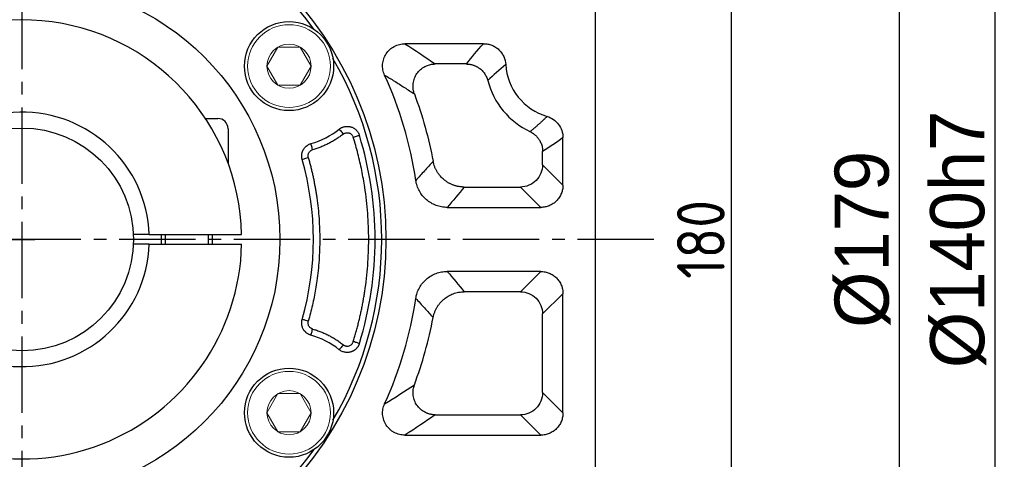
# Model space of a CAD drawing. Header units: millimetres. Extents: x 2152 to 3183, y 256 to 984.
# Tile 7 of 15: x 2353 to 2508, y 669 to 738. Entities that reach past the tile are written whole.
import ezdxf

# ---------------------------------------------------------------- set-up
doc = ezdxf.new("R2010")
doc.units = ezdxf.units.MM
doc.linetypes.add('点画线', pattern=[18, 12, -2, 2, -2])
for name, color, linetype in [('6文字层', 3, 'Continuous'), ('7中心线层', 7, '点画线'), ('标注线', 7, 'Continuous')]:
    doc.layers.add(name, color=color, linetype=linetype)
doc.layers.add('粗实线', color=7, linetype='Continuous', lineweight=40)
doc.layers.add('细实线', color=211, linetype='Continuous', lineweight=18)
doc.styles.add('工程字', font='gbenor.shx', dxfattribs={"bigfont": 'gbcbig.shx'})
doc.dimstyles.new('ISO-25', dxfattribs={"dimtxt": 2.5, "dimasz": 2.5, "dimexe": 1.25, "dimexo": 0.625, "dimtad": 1, "dimtxsty": 'Standard', "dimcen": 2.5, "dimadec": 0, "dimazin": 0, "dimtfac": 1, "dimtmove": 0, "dimatfit": 3, "dimfxl": 1, "dimarcsym": 0})
doc.dimstyles.new('ISO-25-1', dxfattribs={"dimtxt": 9, "dimasz": 3.5, "dimexe": 1.25, "dimexo": 1, "dimgap": 1.5, "dimtad": 1, "dimtoh": 1, "dimtxsty": '工程字', "dimcen": 2, "dimadec": 0, "dimazin": 0, "dimtfac": 1, "dimtmove": 0, "dimatfit": 3, "dimfxl": 1, "dimarcsym": 0})

# ---------------------------------------------------------------- blocks, each defined once
blk = doc.blocks.new('*D9')
at = {"layer": 'Defpoints', "color": 0}
for p in [(2592.12, 773.84), (2506.35, 633.84), (2592.12, 633.84)]:
    blk.add_point(p, dxfattribs=at)
at = {"layer": '标注线', "color": 0, "lineweight": -2}
for p, q in [((2591.5, 773.84), (2505.1, 773.84)), ((2506.35, 768.34), (2506.35, 639.34)), ((2591.5, 633.84), (2505.1, 633.84))]:
    blk.add_line(p, q, dxfattribs=at)
at = {"layer": '标注线', "color": 0}
for points in [[(2507.27, 768.34), (2505.44, 768.34), (2506.35, 773.84)], [(2505.44, 639.34), (2507.27, 639.34), (2506.35, 633.84)]]:
    blk.add_solid(points, dxfattribs=at)
at = {"layer": '标注线', "color": 0, "insert": (2500.6, 703.84), "char_height": 8.5, "attachment_point": 5, "rotation": 90}
blk.add_mtext('%%C140h7', dxfattribs=at)
blk = doc.blocks.new('*D10')
at = {"layer": 'Defpoints', "color": 0}
for p in [(2607.52, 793.34), (2491.34, 614.34), (2607.52, 614.34)]:
    blk.add_point(p, dxfattribs=at)
at = {"layer": '标注线', "color": 0, "lineweight": -2}
for p, q in [((2606.9, 793.34), (2490.09, 793.34)), ((2491.34, 787.84), (2491.34, 619.84)), ((2606.9, 614.34), (2490.09, 614.34))]:
    blk.add_line(p, q, dxfattribs=at)
at = {"layer": '标注线', "color": 0}
for points in [[(2492.26, 787.84), (2490.43, 787.84), (2491.34, 793.34)], [(2490.43, 619.84), (2492.26, 619.84), (2491.34, 614.34)]]:
    blk.add_solid(points, dxfattribs=at)
at = {"layer": '标注线', "color": 0, "insert": (2485.59, 703.84), "char_height": 8.5, "attachment_point": 5, "rotation": 90}
blk.add_mtext('%%C179', dxfattribs=at)
blk = doc.blocks.new('*D34')
at = {"layer": '6文字层', "color": 0, "lineweight": -2}
for p, q in [((2425.76, 793.84), (2466.17, 793.84)), ((2464.92, 791.34), (2464.92, 616.34)), ((2425.76, 613.84), (2466.17, 613.84))]:
    blk.add_line(p, q, dxfattribs=at)
at = {"layer": '6文字层', "color": 0}
for points in [[(2465.34, 791.34), (2464.5, 791.34), (2464.92, 793.84)], [(2464.5, 616.34), (2465.34, 616.34), (2464.92, 613.84)]]:
    blk.add_solid(points, dxfattribs=at)
at = {"layer": 'Defpoints', "color": 0}
for p in [(2425.13, 793.84), (2425.13, 613.84), (2464.92, 613.84)]:
    blk.add_point(p, dxfattribs=at)
at = {"layer": '6文字层', "color": 0, "insert": (2460.17, 703.84), "char_height": 7.5, "attachment_point": 5, "rotation": 90, "style": '工程字'}
blk.add_mtext('180', dxfattribs=at)
blk = doc.blocks.new('*D36')
at = {"layer": '6文字层', "color": 0, "lineweight": -2}
for p, q in [((2353.54, 701.84), (2353.54, 705.84)), ((2351.54, 703.84), (2355.54, 703.84)), ((2244.71, 612.22), (2274.36, 637.18)), ((2222.95, 612.22), (2244.71, 612.22))]:
    blk.add_line(p, q, dxfattribs=at)
at = {"layer": '6文字层', "color": 0}
blk.add_solid([(2274.74, 636.74), (2273.99, 637.63), (2277.04, 639.44)], dxfattribs=at)
at = {"layer": 'Defpoints', "color": 0}
for p in [(2430.05, 768.24), (2277.04, 639.44)]:
    blk.add_point(p, dxfattribs=at)
at = {"layer": '6文字层', "color": 0, "insert": (2233.08, 618.22), "char_height": 9, "attachment_point": 5, "style": '工程字'}
blk.add_mtext('∅200', dxfattribs=at)
blk = doc.blocks.new('*D37')
at = {"layer": '6文字层', "color": 0, "lineweight": -2}
for p, q in [((2452.27, 806.26), (2435.79, 789.15)), ((2474.03, 806.26), (2452.27, 806.26)), ((2353.54, 701.84), (2353.54, 705.84)), ((2351.54, 703.84), (2355.54, 703.84))]:
    blk.add_line(p, q, dxfattribs=at)
at = {"layer": '6文字层', "color": 0}
blk.add_solid([(2435.37, 789.56), (2436.21, 788.75), (2433.36, 786.63)], dxfattribs=at)
at = {"layer": 'Defpoints', "color": 0}
for p in [(2433.36, 786.63), (2273.73, 621.04)]:
    blk.add_point(p, dxfattribs=at)
at = {"layer": '6文字层', "color": 0, "lineweight": 25, "insert": (2463.9, 812.26), "char_height": 9, "attachment_point": 5, "style": '工程字'}
blk.add_mtext('∅230{}{{\\H0.7x;}{}}', dxfattribs=at)
blk = doc.blocks.new('*D39')
at = {"layer": '6文字层', "color": 0, "lineweight": -2}
for p, q in [((2439.68, 617.7), (2441.92, 615.46)), ((2353.54, 603.96), (2353.54, 578.85))]:
    blk.add_line(p, q, dxfattribs=at)
blk.add_arc((2353.54, 703.84), 123.74, 271.1576, 313.8424, dxfattribs=at)
at = {"layer": '6文字层', "color": 0}
for points in [[(2439.55, 614.29), (2438.96, 614.89), (2441.04, 616.34)], [(2356.04, 580.54), (2356.05, 579.71), (2353.54, 580.1)]]:
    blk.add_solid(points, dxfattribs=at)
at = {"layer": 'Defpoints', "color": 0}
for p in [(2353.54, 803.08), (2409.27, 648.11), (2439.24, 618.14), (2353.54, 604.59), (2385.57, 584.31)]:
    blk.add_point(p, dxfattribs=at)
at = {"layer": '6文字层', "color": 0, "insert": (2399.08, 593.9), "char_height": 7.5, "attachment_point": 5, "rotation": 22.5}
blk.add_mtext('45%%d', dxfattribs=at)

msp = doc.modelspace()

# ---------------------------------------------------------------- linework, layer by layer
at = {"layer": '7中心线层'}
for p, q in [((2353.544, 604.589), (2353.544, 803.085)), ((2452.791, 703.837), (2231.77, 703.837))]:
    msp.add_line(p, q, dxfattribs=at)
at = {"layer": '粗实线', "color": 0, "lineweight": 30}
for p, q in [((2443.544, 775.426), (2443.544, 632.248)), ((2373.53, 704.587), (2371.028, 704.587)), ((2373.53, 704.587), (2388.036, 704.587)), ((2373.53, 703.087), (2371.028, 703.087)), ((2373.53, 703.087), (2388.036, 703.087))]:
    msp.add_line(p, q, dxfattribs=at)
for centre, radius in [((2353.544, 703.837), 57.15), ((2353.544, 703.837), 40.5), ((2395.477, 731.069), 7), ((2353.544, 703.837), 17.5), ((2395.477, 676.605), 7)]:
    msp.add_circle(centre, radius, dxfattribs=at)
for radius, start, end in [(56.5, 35.80097, 99.19903), (34.5, 1.24566, 168.4385), (56.5, 329.80097, 30.19903), (20, 2.1491, 357.8509), (34.5, 223.5615, 358.75434), (56.5, 215.80097, 279.19903), (56.5, 284.80097, 324.19903)]:
    msp.add_arc((2353.544, 703.837), radius, start, end, dxfattribs=at)
at = {"layer": '细实线', "color": 0, "lineweight": -3}
for p, q in [((2426.048, 734.594), (2413.678, 734.594)), ((2423.332, 731.402), (2418.44, 731.402)), ((2438.509, 712.363), (2438.509, 719.833)), ((2435.317, 715.555), (2435.317, 717.64)), ((2438.509, 712.363), (2435.317, 715.555)), ((2423.012, 712.064), (2431.826, 712.064)), ((2435.017, 708.872), (2431.826, 712.064)), ((2420.318, 708.872), (2435.017, 708.872)), ((2435.017, 698.802), (2420.318, 698.802)), ((2435.017, 698.802), (2431.826, 695.611)), ((2431.826, 695.611), (2423.012, 695.611)), ((2438.509, 695.311), (2435.317, 692.119)), ((2438.509, 676.572), (2438.509, 695.311)), ((2435.317, 679.764), (2435.317, 692.119)), ((2438.509, 676.572), (2435.317, 679.764)), ((2418.44, 676.272), (2431.826, 676.272)), ((2431.826, 676.272), (2435.017, 673.081)), ((2413.678, 673.081), (2435.017, 673.081))]:
    msp.add_line(p, q, dxfattribs=at)
at = {"layer": '细实线', "color": 0, "lineweight": -2}
for p, q in [((2382.34, 722.837), (2384.293, 722.837)), ((2385.893, 721.237), (2385.893, 715.827)), ((2375.393, 704.587), (2375.393, 703.087)), ((2376.018, 704.587), (2376.018, 703.087)), ((2382.768, 704.587), (2382.768, 703.087)), ((2383.393, 704.587), (2383.393, 703.087))]:
    msp.add_line(p, q, dxfattribs=at)
at = {"layer": '细实线'}
for points in [[(2392.012, 731.069), (2393.744, 734.069), (2397.21, 734.069), (2398.942, 731.069)], [(2392.012, 731.069), (2393.744, 728.069), (2397.21, 728.069), (2398.942, 731.069)], [(2392.012, 676.605), (2393.744, 679.605), (2397.21, 679.605), (2398.942, 676.605)], [(2392.012, 676.605), (2393.744, 673.605), (2397.21, 673.605), (2398.942, 676.605)]]:
    msp.add_lwpolyline(points, dxfattribs=at)
at = {"layer": '细实线', "color": 0, "lineweight": -3, "flags": 128}
for points in [[(2403.368, 721.169), (2403.384, 721.149), (2403.422, 721.102), (2403.481, 721.028), (2403.558, 720.931), (2403.652, 720.813), (2403.758, 720.68), (2403.872, 720.537), (2403.991, 720.387)], [(2405.569, 719.9), (2405.752, 719.957), (2405.929, 720.011), (2406.092, 720.062), (2406.236, 720.106), (2406.355, 720.143), (2406.444, 720.171), (2406.502, 720.188), (2406.524, 720.195)], [(2399.189, 717.923), (2399.137, 718.107), (2399.087, 718.284), (2399.041, 718.448), (2399, 718.592), (2398.967, 718.712), (2398.941, 718.803), (2398.924, 718.861), (2398.918, 718.885)], [(2397.539, 716.412), (2397.563, 716.419), (2397.622, 716.436), (2397.712, 716.462), (2397.832, 716.496), (2397.976, 716.537), (2398.14, 716.584), (2398.316, 716.635), (2398.5, 716.687)], [(2398.5, 690.987), (2398.316, 691.04), (2398.14, 691.09), (2397.976, 691.137), (2397.832, 691.178), (2397.712, 691.213), (2397.622, 691.238), (2397.563, 691.255), (2397.539, 691.262)], [(2398.918, 688.789), (2398.924, 688.813), (2398.941, 688.872), (2398.967, 688.963), (2399, 689.082), (2399.041, 689.227), (2399.087, 689.39), (2399.137, 689.567), (2399.189, 689.751)], [(2403.991, 687.287), (2403.872, 687.138), (2403.758, 686.994), (2403.652, 686.861), (2403.558, 686.744), (2403.481, 686.647), (2403.422, 686.573), (2403.384, 686.525), (2403.368, 686.506)], [(2406.524, 687.479), (2406.502, 687.486), (2406.444, 687.504), (2406.355, 687.532), (2406.236, 687.568), (2406.092, 687.613), (2405.929, 687.663), (2405.752, 687.718), (2405.569, 687.774)]]:
    msp.add_lwpolyline(points, dxfattribs=at)
at = {"layer": '细实线'}
for centre, radius in [((2395.477, 731.069), 6.5), ((2395.477, 731.069), 3.465), ((2395.477, 676.605), 6.5), ((2395.477, 676.605), 3.465)]:
    msp.add_circle(centre, radius, dxfattribs=at)
at = {"layer": '细实线', "color": 0, "lineweight": -3}
for centre, radius, start, end in [((2438.544, 731.837), 9.035, 183.3212, 253.71821), ((2353.544, 703.837), 62.535, 8.53613, 24.38972), ((2438.544, 731.837), 12.226, 194.43897, 244.74324), ((2395.477, 731.069), 12.66, 285.76838, 308.55633), ((2353.544, 703.837), 55.448, 342.84177, 17.15824), ((2353.544, 703.837), 45.757, 344.04852, 15.95148), ((2353.544, 703.837), 62.535, 335.6103, 351.46387), ((2353.544, 703.837), 65.726, 339.64779, 349.22995), ((2395.477, 676.605), 12.66, 51.44368, 74.23162)]:
    msp.add_arc(centre, radius, start, end, dxfattribs=at)
at = {"layer": '细实线', "color": 0, "lineweight": -2}
msp.add_arc((2384.293, 721.237), 1.6, 0, 90, dxfattribs=at)
at = {"layer": '细实线', "color": 0, "lineweight": -3}
for points, knots in [([(2410.498, 729.66), (2410.376, 729.928), (2410.289, 730.204), (2410.183, 730.776), (2410.166, 731.072), (2410.195, 731.505), (2410.214, 731.649), (2410.27, 731.935), (2410.308, 732.078), (2410.445, 732.493), (2410.57, 732.754), (2410.887, 733.247), (2411.075, 733.471), (2411.502, 733.865), (2411.744, 734.038), (2412.127, 734.244), (2412.258, 734.304), (2412.53, 734.409), (2412.671, 734.454), (2413.095, 734.559), (2413.384, 734.594), (2413.678, 734.594)], [0, 0, 0, 0, 0.125, 0.125, 0.25, 0.25, 0.3125, 0.3125, 0.375, 0.375, 0.5, 0.5, 0.625, 0.625, 0.75, 0.75, 0.8125, 0.8125, 0.875, 0.875, 1, 1, 1, 1]), ([(2426.048, 734.594), (2426.27, 734.594), (2426.488, 734.573), (2426.917, 734.492), (2427.13, 734.431), (2427.54, 734.269), (2427.735, 734.17), (2428.104, 733.936), (2428.28, 733.799), (2428.6, 733.498), (2428.744, 733.334), (2429.001, 732.978), (2429.113, 732.785), (2429.39, 732.19), (2429.499, 731.756), (2429.524, 731.314)], [0, 0, 0, 0, 0.125, 0.125, 0.25, 0.25, 0.375, 0.375, 0.5, 0.5, 0.625, 0.625, 0.75, 0.75, 1, 1, 1, 1]), ([(2415.167, 726.696), (2415.146, 726.756), (2415.104, 726.875), (2415.055, 727.056), (2415.016, 727.235), (2414.986, 727.411), (2414.966, 727.583), (2414.955, 727.75), (2414.952, 727.91), (2414.956, 728.064), (2414.966, 728.209), (2415.007, 728.584), (2415.158, 729.176), (2415.553, 729.917), (2416.111, 730.547), (2416.654, 730.923), (2417.09, 731.13), (2417.383, 731.239), (2417.711, 731.328), (2418.067, 731.389), (2418.314, 731.398), (2418.44, 731.402)], [0, 0, 0, 0, 0.0284597, 0.0564244, 0.0837864, 0.1104417, 0.1362913, 0.1612424, 0.1852085, 0.2081108, 0.2298779, 0.2504461, 0.3770522, 0.4997401, 0.6227694, 0.7496358, 0.791814, 0.8386015, 0.8893927, 0.9434651, 1, 1, 1, 1]), ([(2423.332, 731.402), (2423.393, 731.401), (2423.515, 731.399), (2423.698, 731.383), (2423.88, 731.359), (2424.059, 731.325), (2424.236, 731.282), (2424.409, 731.231), (2424.577, 731.171), (2424.741, 731.103), (2424.899, 731.028), (2425.051, 730.947), (2425.196, 730.859), (2425.335, 730.767), (2425.505, 730.641), (2425.705, 730.471), (2425.926, 730.246), (2426.131, 729.996), (2426.316, 729.721), (2426.475, 729.426), (2426.609, 729.115), (2426.672, 728.897), (2426.703, 728.789)], [0, 0, 0, 0, 0.0400153, 0.0800338, 0.119984, 0.1597947, 0.1993953, 0.2387168, 0.277692, 0.3162568, 0.3543498, 0.3919135, 0.4288943, 0.4652427, 0.5009139, 0.5674726, 0.6362159, 0.7068228, 0.7789248, 0.8521145, 0.9259563, 1, 1, 1, 1]), ([(2410.498, 729.66), (2410.757, 729.502), (2411.279, 729.182), (2412.055, 728.699), (2412.833, 728.208), (2413.612, 727.71), (2414.392, 727.206), (2414.907, 726.867), (2415.167, 726.696)], [0, 0, 0, 0, 0.1612646, 0.3246897, 0.4902756, 0.6580225, 0.8279306, 1, 1, 1, 1]), ([(2436.011, 723.165), (2435.9, 723.054), (2435.675, 722.83), (2435.325, 722.496), (2434.959, 722.158), (2434.575, 721.817), (2434.175, 721.473), (2433.758, 721.125), (2433.472, 720.896), (2433.327, 720.78)], [0, 0, 0, 0, 0.1292778, 0.2630823, 0.4014132, 0.5442706, 0.6916542, 0.8435641, 1, 1, 1, 1]), ([(2436.011, 723.165), (2436.37, 723.06), (2436.712, 722.897), (2437.328, 722.471), (2437.599, 722.208), (2438.041, 721.617), (2438.216, 721.28), (2438.448, 720.58), (2438.509, 720.207), (2438.509, 719.833)], [0, 0, 0, 0, 0.25, 0.25, 0.5, 0.5, 0.75, 0.75, 1, 1, 1, 1]), ([(2403.368, 721.169), (2403.407, 721.199), (2403.485, 721.258), (2403.611, 721.336), (2403.742, 721.406), (2403.878, 721.466), (2404.017, 721.515), (2404.158, 721.553), (2404.3, 721.581), (2404.44, 721.598), (2404.579, 721.605), (2404.714, 721.603), (2404.844, 721.592), (2404.97, 721.573), (2405.089, 721.548), (2405.227, 721.51), (2405.389, 721.451), (2405.577, 721.361), (2405.771, 721.241), (2405.961, 721.089), (2406.141, 720.905), (2406.299, 720.691), (2406.433, 720.453), (2406.494, 720.281), (2406.524, 720.195)], [0, 0, 0, 0, 0.0378455, 0.0759596, 0.1141923, 0.1523881, 0.190389, 0.2280379, 0.265182, 0.3016748, 0.3373799, 0.3721719, 0.4059388, 0.4385825, 0.4700195, 0.5001808, 0.5488079, 0.6026643, 0.6613307, 0.7242061, 0.7905062, 0.8592853, 0.9294845, 1, 1, 1, 1]), ([(2433.327, 720.78), (2433.382, 720.753), (2433.491, 720.699), (2433.649, 720.607), (2433.802, 720.508), (2433.95, 720.402), (2434.09, 720.288), (2434.224, 720.169), (2434.351, 720.043), (2434.469, 719.913), (2434.58, 719.778), (2434.682, 719.64), (2434.804, 719.459), (2434.936, 719.227), (2435.07, 718.937), (2435.178, 718.628), (2435.257, 718.307), (2435.307, 717.976), (2435.314, 717.752), (2435.317, 717.64)], [0, 0, 0, 0, 0.0466291, 0.0932478, 0.1397781, 0.1861425, 0.2322647, 0.2780702, 0.323487, 0.3684461, 0.412882, 0.4567333, 0.4999429, 0.5794548, 0.6610509, 0.744347, 0.8289148, 0.914293, 1, 1, 1, 1]), ([(2403.991, 720.387), (2403.902, 720.317), (2403.724, 720.177), (2403.45, 719.976), (2403.172, 719.781), (2402.89, 719.594), (2402.602, 719.413), (2402.311, 719.24), (2402.014, 719.074), (2401.614, 718.862), (2401.104, 718.616), (2400.478, 718.352), (2399.84, 718.117), (2399.407, 717.988), (2399.189, 717.923)], [0, 0, 0, 0, 0.0626269, 0.1251408, 0.1875804, 0.2499844, 0.3123915, 0.3748405, 0.4373702, 0.500019, 0.6251505, 0.7499844, 0.8748308, 1, 1, 1, 1]), ([(2403.991, 720.387), (2404.015, 720.406), (2404.089, 720.461), (2404.22, 720.529), (2404.368, 720.578), (2404.532, 720.607), (2404.708, 720.608), (2404.89, 720.571), (2405.046, 720.512), (2405.185, 720.432), (2405.314, 720.326), (2405.423, 720.2), (2405.513, 720.058), (2405.55, 719.953), (2405.569, 719.9)], [0, 0, 0, 0, 0.0466775, 0.1432924, 0.2258919, 0.2860396, 0.4002653, 0.4960465, 0.5715308, 0.6568798, 0.7424684, 0.8282079, 0.9140152, 1, 1, 1, 1]), ([(2405.569, 687.774), (2405.641, 688.01), (2405.784, 688.48), (2405.987, 689.189), (2406.18, 689.9), (2406.364, 690.613), (2406.538, 691.329), (2406.702, 692.047), (2406.857, 692.767), (2407.002, 693.489), (2407.137, 694.214), (2407.262, 694.94), (2407.553, 696.775), (2407.89, 699.738), (2408.044, 703.837), (2407.89, 707.936), (2407.53, 711.103), (2407.162, 713.34), (2406.91, 714.667), (2406.625, 715.987), (2406.307, 717.3), (2405.959, 718.606), (2405.699, 719.468), (2405.569, 719.9)], [0, 0, 0, 0, 0.0226316, 0.0452448, 0.0678438, 0.0904327, 0.1130156, 0.1355967, 0.1581802, 0.1807702, 0.2033708, 0.2259862, 0.2486205, 0.3743031, 0.5000022, 0.6256848, 0.7513839, 0.7928603, 0.8342864, 0.8756879, 0.9170902, 0.9585191, 1, 1, 1, 1]), ([(2397.539, 716.412), (2397.527, 716.457), (2397.504, 716.546), (2397.48, 716.683), (2397.466, 716.82), (2397.461, 716.958), (2397.465, 717.094), (2397.479, 717.227), (2397.501, 717.358), (2397.531, 717.484), (2397.568, 717.606), (2397.611, 717.722), (2397.661, 717.832), (2397.733, 717.972), (2397.842, 718.141), (2398.001, 718.334), (2398.192, 718.513), (2398.412, 718.669), (2398.655, 718.799), (2398.83, 718.857), (2398.918, 718.885)], [0, 0, 0, 0, 0.0440277, 0.0881001, 0.1320697, 0.1757885, 0.2191111, 0.2618961, 0.3040093, 0.3453252, 0.3857285, 0.4251156, 0.4633949, 0.5004875, 0.5756009, 0.6551682, 0.738413, 0.8243769, 0.9119628, 1, 1, 1, 1]), ([(2398.5, 716.687), (2398.493, 716.715), (2398.477, 716.774), (2398.464, 716.868), (2398.46, 716.97), (2398.468, 717.115), (2398.507, 717.28), (2398.581, 717.445), (2398.685, 717.602), (2398.815, 717.734), (2398.963, 717.832), (2399.081, 717.889), (2399.156, 717.913), (2399.189, 717.923)], [0, 0, 0, 0, 0.055315, 0.1155062, 0.1806032, 0.2506983, 0.3925628, 0.50041, 0.5960498, 0.75004, 0.8502027, 0.9336116, 1, 1, 1, 1]), ([(2398.5, 716.687), (2398.558, 716.479), (2398.676, 716.063), (2398.84, 715.436), (2398.997, 714.808), (2399.144, 714.178), (2399.283, 713.545), (2399.413, 712.911), (2399.534, 712.275), (2399.647, 711.638), (2399.75, 710.998), (2399.973, 709.492), (2400.224, 707.107), (2400.338, 703.837), (2400.224, 700.567), (2399.95, 697.967), (2399.651, 696.037), (2399.418, 694.763), (2399.148, 693.496), (2398.846, 692.236), (2398.615, 691.404), (2398.5, 690.987)], [0, 0, 0, 0, 0.0249077, 0.0497967, 0.0746718, 0.0995378, 0.1243993, 0.1492613, 0.1741285, 0.1990056, 0.2238975, 0.248809, 0.3743956, 0.500003, 0.6255896, 0.7511969, 0.8009925, 0.8507324, 0.9004547, 0.9501978, 1, 1, 1, 1]), ([(2418.112, 716.119), (2417.885, 715.864), (2417.432, 715.357), (2416.749, 714.602), (2416.069, 713.857), (2415.612, 713.364), (2415.386, 713.119)], [0, 0, 0, 0, 0.2545862, 0.506115, 0.7545862, 1, 1, 1, 1]), ([(2423.012, 712.064), (2422.937, 712.065), (2422.787, 712.067), (2422.563, 712.083), (2422.34, 712.108), (2422.119, 712.144), (2421.9, 712.189), (2421.684, 712.244), (2421.473, 712.308), (2421.266, 712.38), (2421.064, 712.461), (2420.868, 712.549), (2420.678, 712.645), (2420.494, 712.747), (2420.318, 712.856), (2420.148, 712.969), (2419.986, 713.088), (2419.778, 713.253), (2419.529, 713.478), (2419.247, 713.776), (2418.983, 714.105), (2418.743, 714.464), (2418.531, 714.849), (2418.353, 715.257), (2418.208, 715.681), (2418.144, 715.973), (2418.112, 716.119)], [0, 0, 0, 0, 0.0326128, 0.0652406, 0.0978402, 0.1303684, 0.162782, 0.1950383, 0.2270954, 0.2589126, 0.2904503, 0.3216706, 0.3525373, 0.3830162, 0.4130751, 0.4426843, 0.4718161, 0.5004454, 0.5581085, 0.6176727, 0.6789092, 0.741554, 0.8053123, 0.8698648, 0.9348753, 1, 1, 1, 1]), ([(2435.317, 715.555), (2435.315, 714.639), (2434.938, 713.735), (2433.646, 712.443), (2432.741, 712.066), (2431.826, 712.064)], [0, 0, 0, 0, 0.5, 0.5, 1, 1, 1, 1]), ([(2420.318, 708.872), (2420.02, 708.872), (2419.726, 708.898), (2419.147, 709.001), (2418.861, 709.078), (2418.302, 709.284), (2418.036, 709.411), (2417.529, 709.71), (2417.287, 709.883), (2416.837, 710.27), (2416.632, 710.482), (2416.26, 710.939), (2416.093, 711.187), (2415.807, 711.706), (2415.689, 711.975), (2415.5, 712.533), (2415.43, 712.824), (2415.386, 713.119)], [0, 0, 0, 0, 0.125, 0.125, 0.25, 0.25, 0.375, 0.375, 0.5, 0.5, 0.625, 0.625, 0.75, 0.75, 0.875, 0.875, 1, 1, 1, 1]), ([(2438.509, 712.363), (2438.509, 712.133), (2438.487, 711.906), (2438.4, 711.459), (2438.333, 711.237), (2438.159, 710.814), (2438.052, 710.613), (2437.799, 710.233), (2437.652, 710.053), (2437.33, 709.731), (2437.154, 709.586), (2436.772, 709.331), (2436.569, 709.223), (2436.148, 709.049), (2435.928, 708.983), (2435.476, 708.894), (2435.248, 708.872), (2435.017, 708.872)], [0, 0, 0, 0, 0.125, 0.125, 0.25, 0.25, 0.375, 0.375, 0.5, 0.5, 0.625, 0.625, 0.75, 0.75, 0.875, 0.875, 1, 1, 1, 1]), ([(2415.386, 694.555), (2415.43, 694.849), (2415.5, 695.14), (2415.691, 695.704), (2415.812, 695.977), (2416.097, 696.493), (2416.261, 696.736), (2416.633, 697.194), (2416.842, 697.409), (2417.288, 697.792), (2417.526, 697.963), (2418.035, 698.263), (2418.306, 698.391), (2418.857, 698.595), (2419.14, 698.672), (2419.723, 698.776), (2420.021, 698.803), (2420.318, 698.802)], [0, 0, 0, 0, 0.125, 0.125, 0.25, 0.25, 0.375, 0.375, 0.5, 0.5, 0.625, 0.625, 0.75, 0.75, 0.875, 0.875, 1, 1, 1, 1]), ([(2435.017, 698.802), (2435.248, 698.803), (2435.475, 698.781), (2435.922, 698.693), (2436.143, 698.627), (2436.567, 698.453), (2436.768, 698.346), (2437.148, 698.093), (2437.328, 697.946), (2437.65, 697.623), (2437.795, 697.447), (2438.05, 697.066), (2438.158, 696.862), (2438.332, 696.441), (2438.398, 696.221), (2438.487, 695.77), (2438.509, 695.542), (2438.509, 695.311)], [0, 0, 0, 0, 0.125, 0.125, 0.25, 0.25, 0.375, 0.375, 0.5, 0.5, 0.625, 0.625, 0.75, 0.75, 0.875, 0.875, 1, 1, 1, 1]), ([(2415.386, 694.555), (2415.612, 694.31), (2416.069, 693.818), (2416.749, 693.073), (2417.432, 692.318), (2417.885, 691.81), (2418.112, 691.555)], [0, 0, 0, 0, 0.2454138, 0.493885, 0.7454138, 1, 1, 1, 1]), ([(2418.112, 691.555), (2418.127, 691.628), (2418.158, 691.775), (2418.215, 691.993), (2418.282, 692.207), (2418.358, 692.418), (2418.443, 692.624), (2418.537, 692.826), (2418.64, 693.022), (2418.749, 693.212), (2418.866, 693.395), (2418.99, 693.571), (2419.12, 693.74), (2419.254, 693.901), (2419.394, 694.054), (2419.537, 694.199), (2419.684, 694.336), (2419.885, 694.51), (2420.152, 694.713), (2420.498, 694.934), (2420.871, 695.132), (2421.268, 695.3), (2421.686, 695.436), (2422.12, 695.535), (2422.563, 695.598), (2422.863, 695.607), (2423.012, 695.611)], [0, 0, 0, 0, 0.0326106, 0.0652366, 0.0978347, 0.1303617, 0.1627743, 0.19503, 0.2270868, 0.2589039, 0.2904418, 0.3216626, 0.35253, 0.3830099, 0.41307, 0.4426807, 0.4718141, 0.5004454, 0.5581048, 0.6176662, 0.6789009, 0.741545, 0.8053038, 0.8698579, 0.9348712, 1, 1, 1, 1]), ([(2431.826, 695.611), (2432.741, 695.608), (2433.646, 695.231), (2434.938, 693.939), (2435.315, 693.035), (2435.317, 692.119)], [0, 0, 0, 0, 0.5, 0.5, 1, 1, 1, 1]), ([(2398.918, 688.789), (2398.873, 688.803), (2398.785, 688.83), (2398.657, 688.881), (2398.532, 688.941), (2398.413, 689.009), (2398.299, 689.085), (2398.193, 689.166), (2398.093, 689.254), (2398.002, 689.345), (2397.918, 689.441), (2397.843, 689.538), (2397.775, 689.638), (2397.694, 689.773), (2397.607, 689.955), (2397.526, 690.192), (2397.474, 690.449), (2397.457, 690.718), (2397.474, 690.993), (2397.517, 691.172), (2397.539, 691.262)], [0, 0, 0, 0, 0.044053, 0.088139, 0.1321094, 0.1758156, 0.219111, 0.2618541, 0.3039103, 0.3451539, 0.3854698, 0.4247544, 0.4629166, 0.4998782, 0.5752012, 0.654936, 0.7383039, 0.8243459, 0.911967, 1, 1, 1, 1]), ([(2399.189, 689.751), (2399.161, 689.76), (2399.103, 689.778), (2399.016, 689.816), (2398.927, 689.866), (2398.808, 689.95), (2398.688, 690.069), (2398.581, 690.229), (2398.505, 690.399), (2398.462, 690.594), (2398.457, 690.796), (2398.486, 690.924), (2398.5, 690.987)], [0, 0, 0, 0, 0.056282, 0.1167278, 0.1813936, 0.2503869, 0.3946615, 0.4998933, 0.6167223, 0.7495253, 0.8772118, 1, 1, 1, 1]), ([(2399.189, 689.751), (2399.298, 689.719), (2399.516, 689.656), (2399.839, 689.551), (2400.159, 689.439), (2400.476, 689.319), (2400.79, 689.191), (2401.101, 689.055), (2401.409, 688.911), (2401.815, 688.709), (2402.312, 688.439), (2402.892, 688.084), (2403.454, 687.703), (2403.812, 687.426), (2403.991, 687.287)], [0, 0, 0, 0, 0.0626269, 0.1251408, 0.1875804, 0.2499844, 0.3123915, 0.3748405, 0.4373702, 0.500019, 0.6251505, 0.7499844, 0.8748308, 1, 1, 1, 1]), ([(2406.524, 687.479), (2406.509, 687.433), (2406.478, 687.341), (2406.419, 687.207), (2406.352, 687.077), (2406.275, 686.954), (2406.191, 686.839), (2406.101, 686.731), (2406.005, 686.632), (2405.906, 686.542), (2405.804, 686.461), (2405.7, 686.39), (2405.597, 686.328), (2405.495, 686.274), (2405.395, 686.228), (2405.298, 686.19), (2405.168, 686.147), (2404.997, 686.104), (2404.776, 686.073), (2404.541, 686.067), (2404.297, 686.091), (2404.05, 686.146), (2403.808, 686.234), (2403.576, 686.352), (2403.437, 686.455), (2403.368, 686.506)], [0, 0, 0, 0, 0.0376203, 0.0752977, 0.1128656, 0.150155, 0.1869981, 0.2232316, 0.2587002, 0.2932585, 0.326774, 0.3591281, 0.3902171, 0.4199526, 0.4482614, 0.4750847, 0.5003769, 0.5539148, 0.6112001, 0.671776, 0.7350533, 0.8003252, 0.8667976, 0.9336329, 1, 1, 1, 1]), ([(2403.991, 687.287), (2404.017, 687.267), (2404.069, 687.228), (2404.153, 687.18), (2404.241, 687.139), (2404.334, 687.108), (2404.476, 687.074), (2404.672, 687.06), (2404.912, 687.105), (2405.136, 687.204), (2405.307, 687.339), (2405.429, 687.483), (2405.514, 687.622), (2405.551, 687.723), (2405.569, 687.774)], [0, 0, 0, 0, 0.0505148, 0.1003663, 0.1500351, 0.2000076, 0.250761, 0.3754265, 0.5002951, 0.6250273, 0.7500312, 0.8336568, 0.9162331, 1, 1, 1, 1]), ([(2418.44, 676.272), (2418.377, 676.274), (2418.251, 676.276), (2418.064, 676.293), (2417.882, 676.318), (2417.707, 676.352), (2417.539, 676.393), (2417.379, 676.441), (2417.228, 676.493), (2417.085, 676.55), (2416.953, 676.61), (2416.614, 676.779), (2416.111, 677.128), (2415.553, 677.758), (2415.157, 678.5), (2414.995, 679.139), (2414.953, 679.62), (2414.952, 679.932), (2414.983, 680.27), (2415.05, 680.624), (2415.127, 680.859), (2415.167, 680.978)], [0, 0, 0, 0, 0.028511, 0.056513, 0.0838971, 0.1105582, 0.1363963, 0.1613175, 0.1852349, 0.2080691, 0.2297482, 0.2502084, 0.3774571, 0.5003615, 0.6232644, 0.749987, 0.7921513, 0.8388932, 0.88961, 0.9435835, 1, 1, 1, 1]), ([(2435.317, 679.764), (2435.315, 678.848), (2434.938, 677.944), (2433.646, 676.652), (2432.741, 676.275), (2431.826, 676.272)], [0, 0, 0, 0, 0.5, 0.5, 1, 1, 1, 1]), ([(2413.678, 673.081), (2413.384, 673.08), (2413.096, 673.115), (2412.532, 673.255), (2412.256, 673.362), (2411.873, 673.567), (2411.75, 673.644), (2411.512, 673.813), (2411.397, 673.906), (2411.076, 674.203), (2410.89, 674.424), (2410.572, 674.917), (2410.446, 675.181), (2410.263, 675.732), (2410.205, 676.023), (2410.176, 676.457), (2410.175, 676.602), (2410.192, 676.893), (2410.209, 677.04), (2410.289, 677.47), (2410.376, 677.747), (2410.498, 678.014)], [0, 0, 0, 0, 0.125, 0.125, 0.25, 0.25, 0.3125, 0.3125, 0.375, 0.375, 0.5, 0.5, 0.625, 0.625, 0.75, 0.75, 0.8125, 0.8125, 0.875, 0.875, 1, 1, 1, 1]), ([(2438.509, 676.572), (2438.509, 676.342), (2438.487, 676.115), (2438.4, 675.668), (2438.333, 675.446), (2438.159, 675.023), (2438.052, 674.822), (2437.799, 674.442), (2437.652, 674.262), (2437.33, 673.94), (2437.154, 673.795), (2436.772, 673.54), (2436.569, 673.432), (2436.148, 673.258), (2435.928, 673.192), (2435.476, 673.103), (2435.248, 673.08), (2435.017, 673.081)], [0, 0, 0, 0, 0.125, 0.125, 0.25, 0.25, 0.375, 0.375, 0.5, 0.5, 0.625, 0.625, 0.75, 0.75, 0.875, 0.875, 1, 1, 1, 1])]:
    msp.add_open_spline(points, degree=3, knots=knots, dxfattribs=at)
for points in [[(2413.678, 734.594), (2415.327, 733.53), (2416.91, 732.466), (2418.44, 731.402)], [(2423.332, 731.402), (2424.157, 732.466), (2425.045, 733.53), (2426.048, 734.594)], [(2429.524, 731.314), (2428.504, 730.529), (2427.574, 729.676), (2426.703, 728.789)], [(2415.167, 726.696), (2416.441, 723.261), (2417.428, 719.719), (2418.112, 716.119)], [(2438.509, 719.833), (2437.445, 719.035), (2436.381, 718.314), (2435.317, 717.64)], [(2423.012, 712.064), (2422.132, 711), (2421.234, 709.936), (2420.318, 708.872)], [(2420.318, 698.802), (2421.234, 697.739), (2422.132, 696.675), (2423.012, 695.611)], [(2410.498, 678.014), (2412.111, 678.998), (2413.664, 679.986), (2415.167, 680.978)], [(2418.44, 676.272), (2416.91, 675.208), (2415.327, 674.144), (2413.678, 673.081)]]:
    msp.add_open_spline(points, degree=3, dxfattribs=at)

# ---------------------------------------------------------------- dimensions: what is measured, and where the dimension line sits
at = {"layer": '6文字层', "lineweight": 25}
dim = msp.add_diameter_dim_2p(p1=(2273.731, 621.042), p2=(2433.356, 786.632), text='<>{}{{\\H0.7x;}{}}', dimstyle='ISO-25-1', override={"dimtoh": 40, "dimlfac": 1, "dimse1": 1, "dimsd1": 1, "dimtix": 0, "dimtofl": 0, "dimatfit": 0}, dxfattribs=at)
dim.commit()
dim.dimension.update_dxf_attribs({"geometry": '*D37', "text_midpoint": (2463.901, 806.256), "dimtype": 163})
at = {"layer": '6文字层'}
dim = msp.add_angular_dim_2l(base=(2385.57, 584.314), line1=((2353.544, 604.589), (2353.544, 803.085)), line2=((2409.266, 648.114), (2439.242, 618.139)), dimstyle='ISO-25', override={"dimtxt": 7.5, "dimgap": 1}, dxfattribs=at)
dim.commit()
dim.dimension.update_dxf_attribs({"geometry": '*D39', "text_midpoint": (2399.079, 593.905)})
at = {"layer": '6文字层', "color": 3}
dim = msp.add_linear_dim(base=(2464.921, 613.837), p1=(2425.133, 793.837), p2=(2425.133, 613.837), angle=270, dimstyle='ISO-25', override={"dimtxt": 7.5, "dimgap": 1, "dimtxsty": '工程字'}, dxfattribs=at)
dim.commit()
dim.dimension.update_dxf_attribs({"geometry": '*D34', "text_midpoint": (2460.171, 703.837)})
at = {"layer": '6文字层'}
dim = msp.add_diameter_dim_2p(p1=(2430.047, 768.237), p2=(2277.041, 639.438), dimstyle='ISO-25-1', override={"dimtxsty": '工程字', "dimse2": 1, "dimsd2": 1, "dimtofl": 0, "dimatfit": 0}, dxfattribs=at)
dim.commit()
dim.dimension.update_dxf_attribs({"geometry": '*D36', "text_midpoint": (2233.081, 612.221), "dimtype": 163})
at = {"layer": '标注线', "color": 3}
dim = msp.add_linear_dim(base=(2491.344, 614.336), p1=(2607.521, 793.338), p2=(2607.521, 614.336), angle=90, text='%%C<>', dimstyle='ISO-25', override={"dimtxt": 8.5, "dimasz": 5.5, "dimgap": 1.5}, dxfattribs=at)
dim.commit()
dim.dimension.update_dxf_attribs({"geometry": '*D10', "text_midpoint": (2491.344, 703.837), "dimtype": 160})
dim = msp.add_linear_dim(base=(2506.353, 633.836), p1=(2592.121, 773.838), p2=(2592.121, 633.836), angle=90, text='%%C<>h7', dimstyle='ISO-25', override={"dimtxt": 8.5, "dimasz": 5.5, "dimgap": 1.5}, dxfattribs=at)
dim.commit()
dim.dimension.update_dxf_attribs({"geometry": '*D9', "text_midpoint": (2500.603, 703.837)})

doc.saveas('drawing.dxf')
